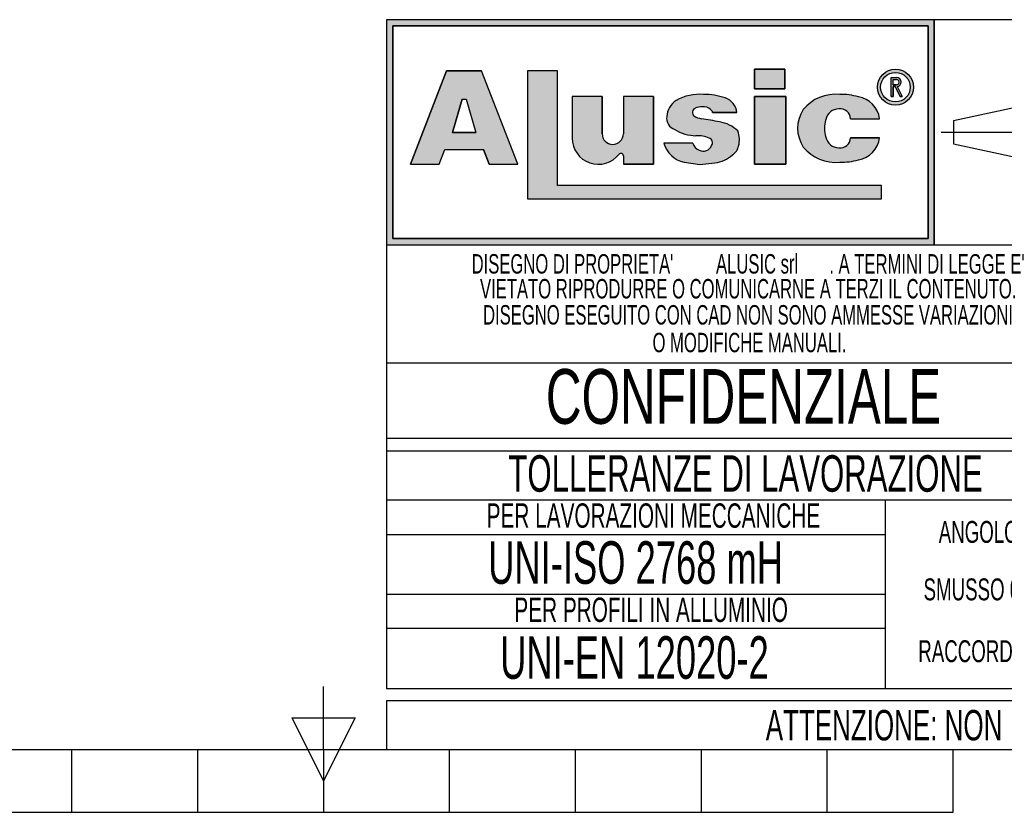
# Model space of a CAD drawing. Header units: millimetres. Extents: x 0 to 420, y 0 to 297.
# Tile 5 of 24: x 185 to 266, y 0 to 65. Entities that reach past the tile are written whole.
import ezdxf
from ezdxf.enums import TextEntityAlignment as Align

# ---------------------------------------------------------------- set-up
doc = ezdxf.new("R2010")
doc.units = ezdxf.units.MM
doc.linetypes.add('CENTERX2', pattern=[20.319999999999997, 12.7, -2.54, 2.54, -2.54])
doc.layers.add('CARTIGLIO', color=140, linetype='Continuous')
doc.styles.add('SLDTEXTSTYLE0', font='TXT', dxfattribs={"width": 0.6382978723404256})
doc.styles.add('SLDTEXTSTYLE1', font='TXT', dxfattribs={"width": 0.675})

# ---------------------------------------------------------------- blocks, each defined once
blk = doc.blocks.new('SW_NOTE_0_1')
at = {"layer": 'CARTIGLIO', "color": 0, "insert": (85.40558510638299, 3.222669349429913), "char_height": 2.5, "attachment_point": 2, "style": 'SLDTEXTSTYLE0'}
blk.add_mtext("ATTENZIONE: NON INTERPRETARE IL DISEGNO. IN CASO DI QUOTE MANCANTI O POCO CHIARE CONSULTARE L'UFFICIO TECNICO", dxfattribs=at)
blk = doc.blocks.new('SW_NOTE_0_14')
at = {"layer": 'CARTIGLIO', "color": 0, "insert": (6.67819148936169, 2.320321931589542), "char_height": 1.8, "attachment_point": 2, "style": 'SLDTEXTSTYLE0'}
blk.add_mtext("ANGOLO ±10'", dxfattribs=at)
blk = doc.blocks.new('SW_NOTE_0_15')
at = {"layer": 'CARTIGLIO', "color": 0, "insert": (23.93617021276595, 3.867203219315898), "char_height": 3, "attachment_point": 2, "style": 'SLDTEXTSTYLE0'}
blk.add_mtext('TOLLERANZE DI LAVORAZIONE', dxfattribs=at)
blk = doc.blocks.new('SW_NOTE_0_16')
at = {"layer": 'CARTIGLIO', "color": 0, "insert": (21.07265624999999, 5.800804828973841), "char_height": 4.500000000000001, "attachment_point": 2, "style": 'SLDTEXTSTYLE1'}
blk.add_mtext('CONFIDENZIALE', dxfattribs=at)
blk = doc.blocks.new('SW_NOTE_0_17')
at = {"layer": 'CARTIGLIO', "color": 0, "insert": (28.04255319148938, 2.062508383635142), "char_height": 1.6, "attachment_point": 2, "style": 'SLDTEXTSTYLE0'}
blk.add_mtext('DISEGNO ESEGUITO CON CAD NON SONO AMMESSE VARIAZIONI', dxfattribs=at)
blk = doc.blocks.new('SW_NOTE_0_18')
at = {"layer": 'CARTIGLIO', "color": 0, "insert": (27.3404255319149, 2.062508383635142), "char_height": 1.6, "attachment_point": 2, "style": 'SLDTEXTSTYLE0'}
blk.add_mtext('VIETATO RIPRODURRE O COMUNICARNE A TERZI IL CONTENUTO.', dxfattribs=at)
blk = doc.blocks.new('SW_NOTE_0_19')
at = {"layer": 'CARTIGLIO', "color": 0, "insert": (7.587765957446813, 2.320321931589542), "char_height": 1.8, "attachment_point": 2, "style": 'SLDTEXTSTYLE0'}
blk.add_mtext('SMUSSO 0.5x45°', dxfattribs=at)
blk = doc.blocks.new('SW_NOTE_0_20')
at = {"layer": 'CARTIGLIO', "color": 0, "insert": (10.40425531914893, 2.062508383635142), "char_height": 1.6, "attachment_point": 2, "style": 'SLDTEXTSTYLE0'}
blk.add_mtext('O MODIFICHE MANUALI.', dxfattribs=at)
blk = doc.blocks.new('SW_NOTE_0_21')
at = {"layer": 'CARTIGLIO', "color": 0, "char_height": 1.6, "attachment_point": 2, "style": 'SLDTEXTSTYLE0'}
for s, insert in [("DISEGNO DI PROPRIETA'", (10.27659574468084, 2.062508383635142)), ('ALUSIC srl', (25.45120500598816, 2.062508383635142)), (". A TERMINI DI LEGGE E'", (39.41078027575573, 2.062508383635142))]:
    blk.add_mtext(s, dxfattribs=dict(at, insert=insert))
blk = doc.blocks.new('SW_NOTE_0_22')
at = {"layer": 'CARTIGLIO', "color": 0, "insert": (8.569148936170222, 2.320321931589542), "char_height": 1.8, "attachment_point": 2, "style": 'SLDTEXTSTYLE0'}
blk.add_mtext('RACCORDO R 0.5', dxfattribs=at)
blk = doc.blocks.new('SW_NOTE_0_23')
at = {"layer": 'CARTIGLIO', "color": 0, "insert": (18.30319148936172, 2.578135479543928), "char_height": 2, "attachment_point": 2, "style": 'SLDTEXTSTYLE0'}
blk.add_mtext('PER LAVORAZIONI MECCANICHE', dxfattribs=at)
blk = doc.blocks.new('SW_NOTE_0_24')
at = {"layer": 'CARTIGLIO', "color": 0, "insert": (15.68484042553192, 4.511737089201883), "char_height": 3.5, "attachment_point": 2, "style": 'SLDTEXTSTYLE0'}
blk.add_mtext('UNI-ISO 2768 mH', dxfattribs=at)
blk = doc.blocks.new('SW_NOTE_0_25')
at = {"layer": 'CARTIGLIO', "color": 0, "insert": (13.85638297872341, 2.578135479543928), "char_height": 2, "attachment_point": 2, "style": 'SLDTEXTSTYLE0'}
blk.add_mtext('PER PROFILI IN ALLUMINIO', dxfattribs=at)
blk = doc.blocks.new('SW_NOTE_0_26')
at = {"layer": 'CARTIGLIO', "color": 0, "insert": (14.05585106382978, 4.511737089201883), "char_height": 3.5, "attachment_point": 2, "style": 'SLDTEXTSTYLE0'}
blk.add_mtext('UNI-EN 12020-2', dxfattribs=at)
blk = doc.blocks.new('Cartiglio ALUSIC')
at = {"layer": 'CARTIGLIO'}
h = blk.add_hatch(color=256, dxfattribs=at)
h.paths.add_polyline_path([(113.971100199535, 149.9990413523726), (113.971100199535, 131.4990413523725), (158.971100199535, 131.4990413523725), (158.971100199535, 149.9990413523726)], flags=0)
h.paths.add_polyline_path([(114.471100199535, 131.9990413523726), (114.471100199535, 149.4990413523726), (158.471100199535, 149.4990413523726), (158.471100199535, 131.9990413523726)], flags=0)
h = blk.add_hatch(color=256, dxfattribs=at)
h.paths.add_polyline_path([(118.292263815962, 138.1064632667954), (118.7611454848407, 139.3206628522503), (121.9303757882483, 139.3206628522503), (122.3992574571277, 138.1064632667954), (124.7510688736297, 138.1064632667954), (121.7833115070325, 145.7916640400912), (118.9082097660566, 145.7916640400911), (115.9404523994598, 138.1064632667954)], flags=0)
h.paths.add_polyline_path([(119.3961687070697, 140.7216809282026), (120.1708764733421, 143.4547391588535), (120.5206447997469, 143.4547391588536), (121.2953525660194, 140.721680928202)], flags=0)
for points in [[(128.0219401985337, 145.7956943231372), (125.5527056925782, 145.7956943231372), (125.5527056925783, 135.2696801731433), (154.6424359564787, 135.2696801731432), (154.6424359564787, 136.3597302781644), (128.0219401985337, 136.3597302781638)], [(144.2116339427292, 145.9308884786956), (144.2116339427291, 144.3245774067), (146.6985305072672, 144.3245774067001), (146.6985305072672, 145.9308884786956)], [(146.7838932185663, 143.6808359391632), (144.2116339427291, 143.6808359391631), (144.2116339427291, 138.1064632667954), (146.7838932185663, 138.1064632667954)]]:
    blk.add_hatch(color=256, dxfattribs=at).paths.add_polyline_path(points, flags=0)
h = blk.add_hatch(color=256, dxfattribs=at)
edge = h.paths.add_edge_path(flags=0)
edge.add_arc((155.7921827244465, 144.4510199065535), 1.479868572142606, 0, 360)
edge = h.paths.add_edge_path(flags=0)
edge.add_arc((155.7921827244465, 144.4510199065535), 1.214864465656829, 0, 360)
h = blk.add_hatch(color=256, dxfattribs=at)
edge = h.paths.add_edge_path(flags=0)
edge.add_arc((155.8903200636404, 144.8676091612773), 0.3723980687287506, 277.1406326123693, 450.0000000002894)
edge.add_line((155.8903200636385, 145.240007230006), (155.450204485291, 145.240007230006))
edge.add_line((155.450204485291, 145.240007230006), (155.450204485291, 143.6880606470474))
edge.add_line((155.450204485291, 143.6880606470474), (155.605611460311, 143.6880606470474))
edge.add_line((155.605611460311, 143.6880606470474), (155.605611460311, 144.4952110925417))
edge.add_line((155.605611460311, 144.4952110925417), (155.764003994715, 144.4952110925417))
edge.add_line((155.764003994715, 144.4952110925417), (156.171212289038, 143.6880606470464))
edge.add_line((156.171212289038, 143.6880606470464), (156.3452765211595, 143.6880606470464))
edge.add_line((156.3452765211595, 143.6880606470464), (155.9366110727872, 144.4980993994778))
edge = h.paths.add_edge_path(flags=0)
edge.add_line((155.6056114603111, 145.0846002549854), (155.8903200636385, 145.0846002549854))
edge.add_arc((155.8903200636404, 144.8676091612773), 0.2169910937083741, -90.00000000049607, 90.00000000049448, ccw=False)
edge.add_line((155.8903200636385, 144.6506180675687), (155.6056114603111, 144.6506180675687))
edge.add_line((155.6056114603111, 144.6506180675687), (155.6056114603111, 145.0846002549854))
h = blk.add_hatch(color=256, dxfattribs=at)
edge = h.paths.add_edge_path(flags=0)
edge.add_arc((132.5578484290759, 140.6186164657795), 0.8721260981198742, 180, 360, ccw=False)
edge.add_line((131.6857223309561, 140.6186164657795), (131.6857223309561, 143.6808359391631))
edge.add_line((131.6857223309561, 143.6808359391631), (129.2243885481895, 143.6808359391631))
edge.add_line((129.2243885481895, 143.6808359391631), (129.2243885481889, 140.2640777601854))
edge.add_arc((131.3820030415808, 140.2640777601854), 2.157614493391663, 180, 321.9680973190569)
edge.add_arc((133.2350345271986, 138.8146685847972), 0.1949400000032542, 3.751097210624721e-10, 141.9680973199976, ccw=False)
edge.add_line((133.4299745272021, 138.8146685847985), (133.4299745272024, 138.106463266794))
edge.add_line((133.4299745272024, 138.106463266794), (135.91068894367, 138.106463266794))
edge.add_line((135.91068894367, 138.106463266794), (135.9106889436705, 143.6808359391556))
edge.add_line((135.9106889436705, 143.6808359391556), (133.4299745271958, 143.6808359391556))
edge.add_line((133.4299745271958, 143.6808359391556), (133.4299745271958, 140.6186164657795))
h = blk.add_hatch(color=256, dxfattribs=at)
edge = h.paths.add_edge_path(flags=0)
edge.add_line((139.7219511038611, 138.0874905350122), (140.9616140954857, 138.2313935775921))
edge.add_arc((140.6251358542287, 140.9172664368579), 2.706867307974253, 277.1406456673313, 311.0032214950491)
edge.add_arc((141.7459062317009, 139.8536948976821), 1.178212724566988, 303.7868133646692, 347.8980612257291)
edge.add_arc((141.0550130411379, 140.1458147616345), 1.920162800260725, 343.6935231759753, 381.4193527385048)
edge.add_arc((140.9170023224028, 138.8528855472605), 2.77207698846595, 46.00269433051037, 81.25096772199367)
edge.add_arc((133.1604335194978, 99.54681763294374), 42.8338661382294, 78.993004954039, 81.01866969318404)
edge.add_arc((140.0875549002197, 143.5111497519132), 1.672976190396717, 238.77709912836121, 261.74465207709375, ccw=False)
edge.add_arc((139.511171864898, 142.3534770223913), 0.3988810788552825, 114.64010585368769, 223.1865854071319, ccw=False)
edge.add_arc((139.9292750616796, 141.471492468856), 1.374925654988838, 90.51660503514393, 115.15343256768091, ccw=False)
edge.add_arc((139.978971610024, 141.8617877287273), 0.986530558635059, 50.69488274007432, 93.60864602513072, ccw=False)
edge.add_arc((140.2656634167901, 142.2302567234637), 0.519939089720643, 14.547573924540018, 49.4198797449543, ccw=False)
edge.add_line((140.7689329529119, 142.3608569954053), (142.7634621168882, 142.3608569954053))
edge.add_arc((141.3534729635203, 142.2214802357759), 1.416861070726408, 5.645321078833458, 71.38339334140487)
edge.add_arc((140.0918708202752, 138.6413140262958), 5.212710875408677, 70.80435731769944, 90.86664277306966)
edge.add_arc((139.6876943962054, 140.01898057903), 3.848224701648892, 85.15036290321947, 119.9120405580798)
edge.add_arc((138.7589405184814, 141.8826763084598), 1.774008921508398, 123.9309471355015, 174.9914571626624)
edge.add_arc((138.007121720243, 141.9227892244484), 1.021881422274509, 173.5516105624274, 249.3813116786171)
edge.add_arc((139.4480837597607, 143.8857829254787), 3.430150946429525, 238.3320469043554, 269.1908231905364)
edge.add_arc((139.5671105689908, 138.3083973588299), 2.154096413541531, 64.99796384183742, 94.45891481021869, ccw=False)
edge.add_arc((140.3551381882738, 139.8813550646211), 0.398545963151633, -35.586121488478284, 72.11412463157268, ccw=False)
edge.add_arc((139.9862171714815, 139.9393420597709), 0.7512299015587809, 245.201083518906, 337.29941344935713, ccw=False)
edge.add_arc((139.934335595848, 140.0154535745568), 0.8024620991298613, 192.5591591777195, 250.8523518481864, ccw=False)
edge.add_line((139.1510748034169, 139.8409601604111), (136.768183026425, 139.8409601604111))
edge.add_arc((138.8654850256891, 140.4022414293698), 2.1711085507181, 194.9824340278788, 258.3364147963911)
edge.add_line((138.4265630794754, 138.2759630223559), (139.7219511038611, 138.0874905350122))
h = blk.add_hatch(color=256, dxfattribs=at)
edge = h.paths.add_edge_path(flags=0)
edge.add_arc((151.1448446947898, 140.5631500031), 1.095489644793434, 191.1589777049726, 269.9285492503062, ccw=False)
edge.add_arc((152.2932291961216, 141.066632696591), 2.335462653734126, 162.1599290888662, 197.8400709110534, ccw=False)
edge.add_arc((151.1448446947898, 141.5701153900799), 1.095489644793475, 90.07145075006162, 168.8410222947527, ccw=False)
edge.add_arc((151.2517282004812, 141.8150308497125), 0.8574339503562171, 2.566657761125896, 97.25285314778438, ccw=False)
edge.add_line((152.108301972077, 141.8534281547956), (154.4848142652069, 141.8534281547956))
edge.add_arc((152.4212904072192, 141.6061501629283), 2.078287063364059, 6.833333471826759, 81.00039250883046)
edge.add_arc((151.336234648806, 138.6914263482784), 5.163706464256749, 74.1517675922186, 91.31975036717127)
edge.add_arc((150.8738064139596, 140.4366829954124), 3.434301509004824, 84.25969198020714, 140.8312604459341)
edge.add_arc((150.5707293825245, 141.0666326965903), 2.817144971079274, 146.8823062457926, 213.1176937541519)
edge.add_arc((150.87380641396, 141.6965823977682), 3.434301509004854, 219.1687395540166, 275.7403080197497)
edge.add_arc((151.3362346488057, 143.4418390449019), 5.163706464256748, 268.6802496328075, 285.8482324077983)
edge.add_arc((152.4212904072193, 140.5271152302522), 2.078287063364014, 278.9996074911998, 353.1666665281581)
edge.add_line((154.4848142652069, 140.2798372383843), (152.1083019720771, 140.2798372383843))
edge.add_arc((151.2517282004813, 140.3182345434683), 0.8574339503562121, 262.7471468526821, 357.4333422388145, ccw=False)
for p, q in [((113.971100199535, 149.9990413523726), (113.971100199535, 131.4990413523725)), ((113.971100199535, 149.9990413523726), (113.971100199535, 94.99904135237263)), ((173.971100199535, 149.9990413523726), (113.971100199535, 149.9990413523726)), ((158.971100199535, 149.9990413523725), (113.971100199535, 149.9990413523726)), ((113.971100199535, 149.9990413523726), (113.971100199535, 131.4990413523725)), ((113.971100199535, 149.9990413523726), (113.971100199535, 115.5498549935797)), ((158.971100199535, 131.4990413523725), (158.971100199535, 149.9990413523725)), ((158.971100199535, 149.9990413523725), (158.971100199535, 131.4990413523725)), ((114.471100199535, 131.9990413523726), (114.471100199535, 149.4990413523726)), ((114.471100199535, 149.4990413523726), (114.471100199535, 131.9990413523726)), ((114.471100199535, 149.4990413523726), (158.471100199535, 149.4990413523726)), ((158.471100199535, 149.4990413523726), (114.471100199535, 149.4990413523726)), ((158.471100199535, 149.4990413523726), (158.471100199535, 131.9990413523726)), ((158.471100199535, 131.9990413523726), (158.471100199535, 149.4990413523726)), ((118.9082097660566, 145.7916640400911), (115.9404523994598, 138.1064632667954)), ((115.9404523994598, 138.1064632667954), (118.9082097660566, 145.7916640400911)), ((121.7833115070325, 145.7916640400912), (118.9082097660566, 145.7916640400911)), ((118.9082097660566, 145.7916640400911), (121.7833115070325, 145.7916640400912)), ((124.7510688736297, 138.1064632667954), (121.7833115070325, 145.7916640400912)), ((124.7510688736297, 138.1064632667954), (121.7833115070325, 145.7916640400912)), ((128.0219401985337, 145.7956943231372), (125.5527056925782, 145.7956943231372)), ((125.5527056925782, 145.7956943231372), (125.5527056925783, 135.2696801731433)), ((128.0219401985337, 145.7956943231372), (125.5527056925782, 145.7956943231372)), ((125.5527056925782, 145.7956943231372), (125.5527056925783, 135.2696801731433)), ((128.0219401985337, 136.3597302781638), (128.0219401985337, 145.7956943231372)), ((128.0219401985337, 136.3597302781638), (128.0219401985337, 145.7956943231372)), ((146.6985305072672, 145.9308884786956), (144.2116339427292, 145.9308884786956)), ((144.2116339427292, 145.9308884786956), (144.2116339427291, 144.3245774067)), ((144.2116339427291, 144.3245774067), (144.2116339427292, 145.9308884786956)), ((144.2116339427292, 145.9308884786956), (146.6985305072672, 145.9308884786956)), ((146.6985305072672, 145.9308884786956), (146.6985305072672, 144.3245774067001)), ((146.6985305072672, 144.3245774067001), (146.6985305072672, 145.9308884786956)), ((155.450204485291, 143.6880606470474), (155.450204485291, 145.240007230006)), ((155.450204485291, 143.6880606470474), (155.450204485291, 145.240007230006)), ((155.450204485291, 145.240007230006), (155.8903200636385, 145.240007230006)), ((155.450204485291, 145.240007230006), (155.8903200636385, 145.240007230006)), ((155.6056114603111, 145.0846002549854), (155.8903200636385, 145.0846002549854)), ((155.6056114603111, 144.6506180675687), (155.6056114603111, 145.0846002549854)), ((155.6056114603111, 144.6506180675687), (155.6056114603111, 145.0846002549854)), ((155.6056114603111, 145.0846002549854), (155.8903200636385, 145.0846002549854)), ((144.2116339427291, 144.3245774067), (146.6985305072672, 144.3245774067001)), ((146.6985305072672, 144.3245774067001), (144.2116339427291, 144.3245774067)), ((155.6056114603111, 144.6506180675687), (155.8903200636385, 144.6506180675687)), ((155.8903200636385, 144.6506180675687), (155.6056114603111, 144.6506180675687)), ((155.605611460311, 144.4952110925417), (155.605611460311, 143.6880606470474)), ((155.605611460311, 143.6880606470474), (155.605611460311, 144.4952110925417)), ((155.764003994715, 144.4952110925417), (155.605611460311, 144.4952110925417)), ((155.605611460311, 144.4952110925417), (155.764003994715, 144.4952110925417)), ((156.171212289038, 143.6880606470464), (155.764003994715, 144.4952110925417)), ((155.764003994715, 144.4952110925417), (156.171212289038, 143.6880606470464)), ((155.9366110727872, 144.4980993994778), (156.3452765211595, 143.6880606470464)), ((155.9366110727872, 144.4980993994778), (156.3452765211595, 143.6880606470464)), ((119.3961687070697, 140.7216809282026), (120.1708764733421, 143.4547391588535)), ((120.1708764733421, 143.4547391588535), (119.3961687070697, 140.7216809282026)), ((120.1708764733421, 143.4547391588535), (120.5206447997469, 143.4547391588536)), ((120.1708764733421, 143.4547391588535), (120.5206447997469, 143.4547391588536)), ((120.5206447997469, 143.4547391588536), (121.2953525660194, 140.721680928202)), ((120.5206447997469, 143.4547391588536), (121.2953525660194, 140.721680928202)), ((129.2243885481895, 143.6808359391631), (129.2243885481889, 140.2640777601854)), ((131.6857223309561, 143.6808359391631), (129.2243885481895, 143.6808359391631)), ((131.6857223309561, 143.6808359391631), (129.2243885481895, 143.6808359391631)), ((129.2243885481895, 143.6808359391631), (129.2243885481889, 140.2640777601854)), ((131.6857223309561, 140.6186164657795), (131.6857223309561, 143.6808359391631)), ((131.6857223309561, 143.6808359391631), (131.6857223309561, 140.6186164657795)), ((135.9106889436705, 143.6808359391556), (133.4299745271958, 143.6808359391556)), ((133.4299745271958, 143.6808359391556), (133.4299745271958, 140.6186164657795)), ((133.4299745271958, 143.6808359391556), (133.4299745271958, 140.6186164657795)), ((135.9106889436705, 143.6808359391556), (133.4299745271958, 143.6808359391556)), ((135.9106889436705, 143.6808359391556), (135.91068894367, 138.106463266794)), ((135.91068894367, 138.106463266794), (135.9106889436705, 143.6808359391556)), ((146.7838932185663, 143.6808359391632), (144.2116339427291, 143.6808359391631)), ((144.2116339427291, 143.6808359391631), (144.2116339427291, 138.1064632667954)), ((144.2116339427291, 143.6808359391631), (146.7838932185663, 143.6808359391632)), ((144.2116339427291, 138.1064632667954), (144.2116339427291, 143.6808359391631)), ((146.7838932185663, 138.1064632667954), (146.7838932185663, 143.6808359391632)), ((146.7838932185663, 143.6808359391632), (146.7838932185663, 138.1064632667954)), ((155.450204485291, 143.6880606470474), (155.605611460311, 143.6880606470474)), ((155.605611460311, 143.6880606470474), (155.450204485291, 143.6880606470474)), ((156.171212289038, 143.6880606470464), (156.3452765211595, 143.6880606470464)), ((156.3452765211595, 143.6880606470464), (156.171212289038, 143.6880606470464)), ((160.5624374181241, 141.7060810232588), (166.0550106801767, 142.8872795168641)), ((140.7689329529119, 142.3608569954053), (142.7634621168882, 142.3608569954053)), ((142.7634621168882, 142.3608569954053), (140.7689329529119, 142.3608569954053)), ((152.108301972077, 141.8534281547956), (154.4848142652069, 141.8534281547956)), ((152.108301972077, 141.8534281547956), (154.4848142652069, 141.8534281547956)), ((160.5624374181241, 141.7060810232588), (160.5624374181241, 139.7920016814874)), ((121.2953525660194, 140.721680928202), (119.3961687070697, 140.7216809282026)), ((119.3961687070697, 140.7216809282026), (121.2953525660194, 140.721680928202)), ((154.4848142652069, 140.2798372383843), (152.1083019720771, 140.2798372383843)), ((152.1083019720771, 140.2798372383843), (154.4848142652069, 140.2798372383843)), ((118.292263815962, 138.1064632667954), (118.7611454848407, 139.3206628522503)), ((118.292263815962, 138.1064632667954), (118.7611454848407, 139.3206628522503)), ((118.7611454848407, 139.3206628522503), (121.9303757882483, 139.3206628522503)), ((118.7611454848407, 139.3206628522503), (121.9303757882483, 139.3206628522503)), ((122.3992574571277, 138.1064632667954), (121.9303757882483, 139.3206628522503)), ((121.9303757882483, 139.3206628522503), (122.3992574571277, 138.1064632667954)), ((139.1510748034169, 139.8409601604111), (136.768183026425, 139.8409601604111)), ((139.1510748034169, 139.8409601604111), (136.768183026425, 139.8409601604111)), ((160.5624374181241, 139.7920016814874), (166.0550106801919, 138.6108031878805)), ((133.4299745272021, 138.8146685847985), (133.4299745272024, 138.106463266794)), ((133.4299745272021, 138.8146685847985), (133.4299745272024, 138.106463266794)), ((115.9404523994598, 138.1064632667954), (118.292263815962, 138.1064632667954)), ((115.9404523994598, 138.1064632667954), (118.292263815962, 138.1064632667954)), ((122.3992574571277, 138.1064632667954), (124.7510688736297, 138.1064632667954)), ((122.3992574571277, 138.1064632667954), (124.7510688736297, 138.1064632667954)), ((133.4299745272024, 138.106463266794), (135.91068894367, 138.106463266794)), ((135.91068894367, 138.106463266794), (133.4299745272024, 138.106463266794)), ((138.4265630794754, 138.2759630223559), (139.7219511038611, 138.0874905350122)), ((138.4265630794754, 138.2759630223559), (139.7219511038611, 138.0874905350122)), ((139.7219511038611, 138.0874905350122), (140.9616140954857, 138.2313935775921)), ((139.7219511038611, 138.0874905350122), (140.9616140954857, 138.2313935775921)), ((144.2116339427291, 138.1064632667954), (146.7838932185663, 138.1064632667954)), ((146.7838932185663, 138.1064632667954), (144.2116339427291, 138.1064632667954)), ((154.6424359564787, 136.3597302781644), (128.0219401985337, 136.3597302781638)), ((154.6424359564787, 136.3597302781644), (128.0219401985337, 136.3597302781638)), ((154.6424359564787, 135.2696801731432), (154.6424359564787, 136.3597302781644)), ((154.6424359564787, 135.2696801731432), (154.6424359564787, 136.3597302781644)), ((125.5527056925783, 135.2696801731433), (154.6424359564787, 135.2696801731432)), ((125.5527056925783, 135.2696801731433), (154.6424359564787, 135.2696801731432)), ((158.471100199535, 131.9990413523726), (114.471100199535, 131.9990413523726)), ((114.471100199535, 131.9990413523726), (158.471100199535, 131.9990413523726)), ((113.971100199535, 131.4990413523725), (158.971100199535, 131.4990413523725)), ((113.971100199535, 131.4990413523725), (173.971100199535, 131.4990413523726)), ((173.971100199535, 121.7636603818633), (113.971100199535, 121.7636603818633)), ((173.971100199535, 115.5498549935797), (113.971100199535, 115.5498549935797)), ((113.971100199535, 114.5498549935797), (173.971100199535, 114.5498549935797)), ((113.971100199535, 114.5498549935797), (113.971100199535, 94.99904135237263)), ((173.9571410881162, 110.4900006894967), (113.9571410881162, 110.4900006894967)), ((154.9806365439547, 94.99904135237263), (154.9806365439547, 110.4900006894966)), ((113.971100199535, 107.6716313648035), (154.9806365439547, 107.6716313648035)), ((154.9806365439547, 102.7445210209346), (113.971100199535, 102.7445210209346)), ((113.9850593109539, 99.96496483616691), (154.9945956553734, 99.96496483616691)), ((113.971100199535, 94.99904135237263), (173.971100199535, 94.99904135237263)), ((313.621100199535, 93.99904135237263), (113.971100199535, 93.99904135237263)), ((113.971100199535, 93.99904135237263), (113.971100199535, 89.99904135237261)), ((113.971100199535, 89.99904135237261), (313.621100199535, 89.99904135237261))]:
    blk.add_line(p, q, dxfattribs=at)
at = {"layer": 'CARTIGLIO', "linetype": 'CENTERX2'}
blk.add_line((159.5584198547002, 140.749041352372), (173.3837805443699, 140.749041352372), dxfattribs=at)
at = {"layer": 'CARTIGLIO', "linetype": 'Continuous'}
blk.add_line((113.9695322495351, 89.99904135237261), (313.621100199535, 89.99904135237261), dxfattribs=at)
at = {"layer": 'CARTIGLIO'}
for radius in [1.479868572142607, 1.479868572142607, 1.214864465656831, 1.214864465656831]:
    blk.add_circle((155.7921827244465, 144.4510199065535), radius, dxfattribs=at)
for centre, radius, start, end in [((155.8903200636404, 144.8676091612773), 0.3723980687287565, 277.1406326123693, 90.00000000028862), ((155.8903200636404, 144.8676091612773), 0.3723980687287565, 277.1406326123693, 90.00000000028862), ((155.8903200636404, 144.8676091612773), 0.2169910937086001, 269.9999999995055, 90.00000000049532), ((155.8903200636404, 144.8676091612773), 0.2169910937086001, 269.9999999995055, 90.00000000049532), ((138.7589405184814, 141.8826763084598), 1.774008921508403, 123.9309471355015, 174.9914571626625), ((138.7589405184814, 141.8826763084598), 1.774008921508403, 123.9309471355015, 174.9914571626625), ((139.6876943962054, 140.01898057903), 3.848224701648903, 85.15036290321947, 119.9120405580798), ((139.6876943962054, 140.01898057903), 3.848224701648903, 85.15036290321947, 119.9120405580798), ((140.0918708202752, 138.6413140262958), 5.212710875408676, 70.80435731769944, 90.86664277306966), ((140.0918708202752, 138.6413140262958), 5.212710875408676, 70.80435731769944, 90.86664277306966), ((141.3534729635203, 142.2214802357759), 1.416861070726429, 5.645321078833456, 71.38339334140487), ((141.3534729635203, 142.2214802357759), 1.416861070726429, 5.645321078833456, 71.38339334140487), ((150.8738064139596, 140.4366829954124), 3.434301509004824, 84.25969198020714, 140.8312604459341), ((150.8738064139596, 140.4366829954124), 3.434301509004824, 84.25969198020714, 140.8312604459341), ((151.336234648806, 138.6914263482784), 5.163706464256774, 74.1517675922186, 91.31975036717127), ((151.336234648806, 138.6914263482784), 5.163706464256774, 74.1517675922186, 91.31975036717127), ((152.4212904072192, 141.6061501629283), 2.078287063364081, 6.833333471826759, 81.00039250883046), ((152.4212904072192, 141.6061501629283), 2.078287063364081, 6.833333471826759, 81.00039250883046), ((139.511171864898, 142.3534770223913), 0.3988810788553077, 114.6401058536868, 223.1865854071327), ((139.511171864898, 142.3534770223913), 0.3988810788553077, 114.6401058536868, 223.1865854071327), ((139.9292750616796, 141.471492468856), 1.374925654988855, 90.51660503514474, 115.1534325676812), ((139.9292750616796, 141.471492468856), 1.374925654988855, 90.51660503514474, 115.1534325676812), ((139.978971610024, 141.8617877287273), 0.9865305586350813, 50.69488274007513, 93.60864602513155), ((139.978971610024, 141.8617877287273), 0.9865305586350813, 50.69488274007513, 93.60864602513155), ((140.2656634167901, 142.2302567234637), 0.5199390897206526, 14.5475739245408, 49.41987974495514), ((140.2656634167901, 142.2302567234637), 0.5199390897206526, 14.5475739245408, 49.41987974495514), ((150.5707293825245, 141.0666326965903), 2.81714497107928, 146.8823062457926, 213.1176937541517), ((150.5707293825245, 141.0666326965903), 2.81714497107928, 146.8823062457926, 213.1176937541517), ((151.1448446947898, 141.5701153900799), 1.095489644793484, 90.07145075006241, 168.8410222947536), ((151.1448446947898, 141.5701153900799), 1.095489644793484, 90.07145075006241, 168.8410222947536), ((151.2517282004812, 141.8150308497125), 0.8574339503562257, 2.566657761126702, 97.25285314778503), ((151.2517282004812, 141.8150308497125), 0.8574339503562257, 2.566657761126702, 97.25285314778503), ((138.007121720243, 141.9227892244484), 1.021881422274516, 173.5516105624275, 249.381311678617), ((138.007121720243, 141.9227892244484), 1.021881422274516, 173.5516105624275, 249.381311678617), ((140.0875549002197, 143.5111497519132), 1.672976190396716, 238.777099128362, 261.7446520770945), ((140.0875549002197, 143.5111497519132), 1.672976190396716, 238.777099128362, 261.7446520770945), ((133.1604335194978, 99.54681763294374), 42.83386613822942, 78.993004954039, 81.01866969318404), ((133.1604335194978, 99.54681763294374), 42.83386613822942, 78.993004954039, 81.01866969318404), ((152.2932291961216, 141.066632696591), 2.335462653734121, 162.159929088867, 197.8400709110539), ((152.2932291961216, 141.066632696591), 2.335462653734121, 162.159929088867, 197.8400709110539), ((139.4480837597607, 143.8857829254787), 3.430150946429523, 238.3320469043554, 269.1908231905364), ((139.4480837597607, 143.8857829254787), 3.430150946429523, 238.3320469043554, 269.1908231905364), ((140.9170023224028, 138.8528855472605), 2.77207698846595, 46.00269433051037, 81.25096772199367), ((140.9170023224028, 138.8528855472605), 2.77207698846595, 46.00269433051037, 81.25096772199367), ((141.0550130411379, 140.1458147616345), 1.920162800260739, 343.6935231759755, 21.41935273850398), ((141.0550130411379, 140.1458147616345), 1.920162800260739, 343.6935231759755, 21.41935273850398), ((131.3820030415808, 140.2640777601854), 2.157614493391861, 180, 321.9680973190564), ((131.3820030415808, 140.2640777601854), 2.157614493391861, 180, 321.9680973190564), ((132.5578484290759, 140.6186164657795), 0.8721260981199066, 180, 0), ((132.5578484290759, 140.6186164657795), 0.8721260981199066, 180, 0), ((139.5671105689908, 138.3083973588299), 2.154096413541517, 64.99796384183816, 94.45891481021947), ((139.5671105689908, 138.3083973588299), 2.154096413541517, 64.99796384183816, 94.45891481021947), ((140.3551381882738, 139.8813550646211), 0.398545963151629, 324.4138785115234, 72.11412463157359), ((140.3551381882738, 139.8813550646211), 0.398545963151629, 324.4138785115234, 72.11412463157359), ((151.1448446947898, 140.5631500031), 1.095489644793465, 191.1589777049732, 269.9285492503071), ((151.1448446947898, 140.5631500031), 1.095489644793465, 191.1589777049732, 269.9285492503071), ((151.2517282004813, 140.3182345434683), 0.8574339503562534, 262.7471468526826, 357.4333422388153), ((151.2517282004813, 140.3182345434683), 0.8574339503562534, 262.7471468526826, 357.4333422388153), ((152.4212904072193, 140.5271152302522), 2.078287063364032, 278.9996074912, 353.1666665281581), ((152.4212904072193, 140.5271152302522), 2.078287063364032, 278.9996074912, 353.1666665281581), ((138.8654850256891, 140.4022414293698), 2.171108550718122, 194.9824340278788, 258.3364147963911), ((138.8654850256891, 140.4022414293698), 2.171108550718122, 194.9824340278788, 258.3364147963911), ((139.934335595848, 140.0154535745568), 0.8024620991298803, 192.5591591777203, 250.8523518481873), ((139.934335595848, 140.0154535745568), 0.8024620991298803, 192.5591591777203, 250.8523518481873), ((139.9862171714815, 139.9393420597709), 0.7512299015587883, 245.2010835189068, 337.2994134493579), ((139.9862171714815, 139.9393420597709), 0.7512299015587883, 245.2010835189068, 337.2994134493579), ((141.7459062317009, 139.8536948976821), 1.178212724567, 303.7868133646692, 347.8980612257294), ((141.7459062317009, 139.8536948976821), 1.178212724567, 303.7868133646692, 347.8980612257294), ((150.87380641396, 141.6965823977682), 3.434301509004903, 219.1687395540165, 275.7403080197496), ((150.87380641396, 141.6965823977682), 3.434301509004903, 219.1687395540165, 275.7403080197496), ((133.2350345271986, 138.8146685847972), 0.1949400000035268, 3.759104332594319e-10, 141.9680973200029), ((133.2350345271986, 138.8146685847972), 0.1949400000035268, 3.759104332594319e-10, 141.9680973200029), ((140.6251358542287, 140.9172664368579), 2.706867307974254, 277.1406456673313, 311.0032214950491), ((140.6251358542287, 140.9172664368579), 2.706867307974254, 277.1406456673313, 311.0032214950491), ((151.3362346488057, 143.4418390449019), 5.163706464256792, 268.6802496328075, 285.8482324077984), ((151.3362346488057, 143.4418390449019), 5.163706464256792, 268.6802496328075, 285.8482324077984)]:
    blk.add_arc(centre, radius, start, end, dxfattribs=at)
at = {"layer": 'CARTIGLIO', "color": 140}
for name, p in [('SW_NOTE_0_21', (118.9711016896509, 128.6603244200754)), ('SW_NOTE_0_18', (116.3533271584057, 126.6141659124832)), ('SW_NOTE_0_17', (115.6355512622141, 124.4682551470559)), ('SW_NOTE_0_20', (133.3899886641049, 122.1920407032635)), ('SW_NOTE_0_16', (122.2362996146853, 115.4679531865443)), ('SW_NOTE_0_15', (119.5374520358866, 110.3183836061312)), ('SW_NOTE_0_23', (117.6003680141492, 107.6481432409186)), ('SW_NOTE_0_14', (157.5950277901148, 106.4612057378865)), ('SW_NOTE_0_24', (118.7522918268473, 102.6005131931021)), ('SW_NOTE_0_19', (156.6725276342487, 101.7341689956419)), ('SW_NOTE_0_25', (121.8587729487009, 99.90266357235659)), ('SW_NOTE_0_26', (120.2859705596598, 94.78943414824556)), ('SW_NOTE_0_22', (155.6312777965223, 96.6517264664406)), ('SW_NOTE_0_1', (127.6311861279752, 90.01640253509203))]:
    blk.add_blockref(name, p, dxfattribs=at)
at = {"layer": 'CARTIGLIO', "color": 140, "style": 'SLDTEXTSTYLE0', "width": 0.6382978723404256}
for tag, height, p in [('AUTOATTR1', 3.5, (223.449403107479, 133.7003798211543)), ('AUTOATTR2', 3.5, (221.9290871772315, 127.4217635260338)), ('AUTOATTR11', 3.5, (224.1674900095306, 121.4105734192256)), ('AUTOATTR8', 4, (219.2444208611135, 110.0025032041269)), ('AUTOATTR9', 4, (218.1221976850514, 100.4234402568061)), ('AUTOATTR0', 4, (249.0325362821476, 100.3118048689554))]:
    blk.add_attdef(tag, text='', height=height, dxfattribs=at).set_placement(p, align=Align.TOP_CENTER)
at = {"layer": 'CARTIGLIO', "color": 140}
for tag in ['AUTOATTR13', 'AUTOATTR12', 'AUTOATTR10', 'AUTOATTR7', 'AUTOATTR6', 'AUTOATTR5', 'AUTOATTR4', 'AUTOATTR3']:
    blk.add_attdef(tag, (0, 0), '', height=4, dxfattribs=at)

msp = doc.modelspace()

# ---------------------------------------------------------------- linework, layer by layer
at = {"layer": 'CARTIGLIO', "linetype": 'Continuous'}
for p, q in [((210.0037561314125, 5.171001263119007), (210.0037561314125, 10.34521728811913)), ((207.4166481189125, 7.758109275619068), (212.5908641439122, 7.758109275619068)), ((210.0037561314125, 2.583893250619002), (207.4166481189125, 7.758109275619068)), ((212.5908641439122, 7.758109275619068), (210.0037561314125, 2.583893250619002)), ((5.180115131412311, 5.171001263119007), (414.8273971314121, 5.171001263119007)), ((189.3068920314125, -0.003214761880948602), (189.3068920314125, 5.171001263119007)), ((199.6553240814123, -0.003214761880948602), (199.6553240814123, 5.171001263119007)), ((210.0037561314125, 5.171001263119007), (210.0037561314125, -0.003214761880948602)), ((215.1758291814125, 5.171001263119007), (414.8273971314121, 5.171001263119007)), ((220.3521881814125, -0.003214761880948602), (220.3521881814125, 5.171001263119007)), ((230.7006202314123, -0.003214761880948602), (230.7006202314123, 5.171001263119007)), ((241.0490522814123, -0.003214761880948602), (241.0490522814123, 5.171001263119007)), ((251.3974843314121, -0.003214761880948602), (251.3974843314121, 5.171001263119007)), ((261.7459163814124, -0.003214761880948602), (261.7459163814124, 5.171001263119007)), ((158.2615958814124, -0.003214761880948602), (261.7459163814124, -0.003214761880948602))]:
    msp.add_line(p, q, dxfattribs=at)
at = {"layer": 'CARTIGLIO'}
msp.add_line((215.1773971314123, 5.171001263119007), (414.8273971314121, 5.171001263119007), dxfattribs=at)

# ---------------------------------------------------------------- block references
msp.add_blockref('Cartiglio ALUSIC', (101.206296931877, -84.82804008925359), dxfattribs=at)

doc.saveas('drawing.dxf')
